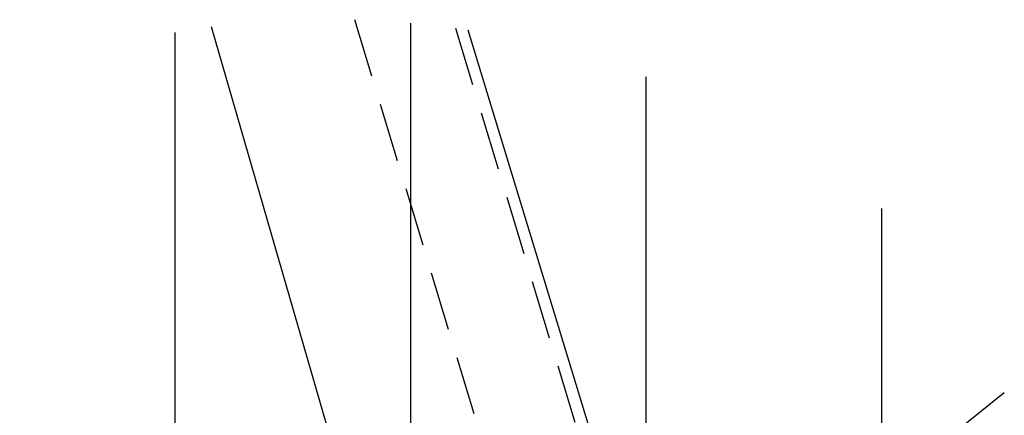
# Model space of a CAD drawing. Header units: millimetres. Extents: x 196436 to 199900, y 8705373 to 8708636.
# Tile 32 of 92: x 197738 to 197779, y 8707070 to 8707087. Entities that reach past the tile are written whole.
import ezdxf

# ---------------------------------------------------------------- set-up
doc = ezdxf.new("R2010")
doc.units = ezdxf.units.MM
doc.header["$LTSCALE"] = 5
doc.linetypes.add('DASHED', pattern=[0.75, 0.5, -0.25])
for name, color, linetype in [('CERCA', 3, 'CERCA_LINE'), ('DIM', 7, 'Continuous'), ('ESTRADA_BARRO', 9, 'DASHED'), ('MALHA', 9, 'Continuous')]:
    doc.layers.add(name, color=color, linetype=linetype)
doc.linetypes.add('CERCA_LINE', pattern='A,0.5,-0.2,["X",Standard,S=0.1,R=0,X=-0.1,Y=-0.05],-0.25', length=0.95)

msp = doc.modelspace()

# ---------------------------------------------------------------- linework, layer by layer
at = {"layer": 'CERCA', "ltscale": 20}
for points in [[(197754.422, 8707056.575), (197745.744, 8707086.588)], [(197776.778, 8707020.615), (197774.833, 8707026.651), (197756.631, 8707086.453)]]:
    msp.add_lwpolyline(points, dxfattribs=at)
at = {"layer": 'DIM', "color": 1}
msp.add_line((197719.144, 8707022.867), (197779.4, 8707071.039), dxfattribs=at)
at = {"layer": 'ESTRADA_BARRO'}
msp.add_line((197756.104, 8707086.532, -48.907), (197761.455, 8707068.825, -48.907), dxfattribs=at)
at = {"layer": 'ESTRADA_BARRO', "elevation": -48.907}
msp.add_lwpolyline([(197751.815, 8707086.897), (197757.6, 8707067.756), (197767.728, 8707027.64), (197771.252, 8707016.347)], dxfattribs=at)
at = {"layer": 'MALHA'}
for p, q in [((197754.186, 8707086.755), (197754.186, 8707010.529)), ((197744.186, 8707086.351), (197744.186, 8707010.933)), ((197764.186, 8707084.465), (197764.186, 8707012.82)), ((197774.186, 8707078.873), (197774.186, 8707018.411))]:
    msp.add_line(p, q, dxfattribs=at)

doc.saveas('drawing.dxf')
